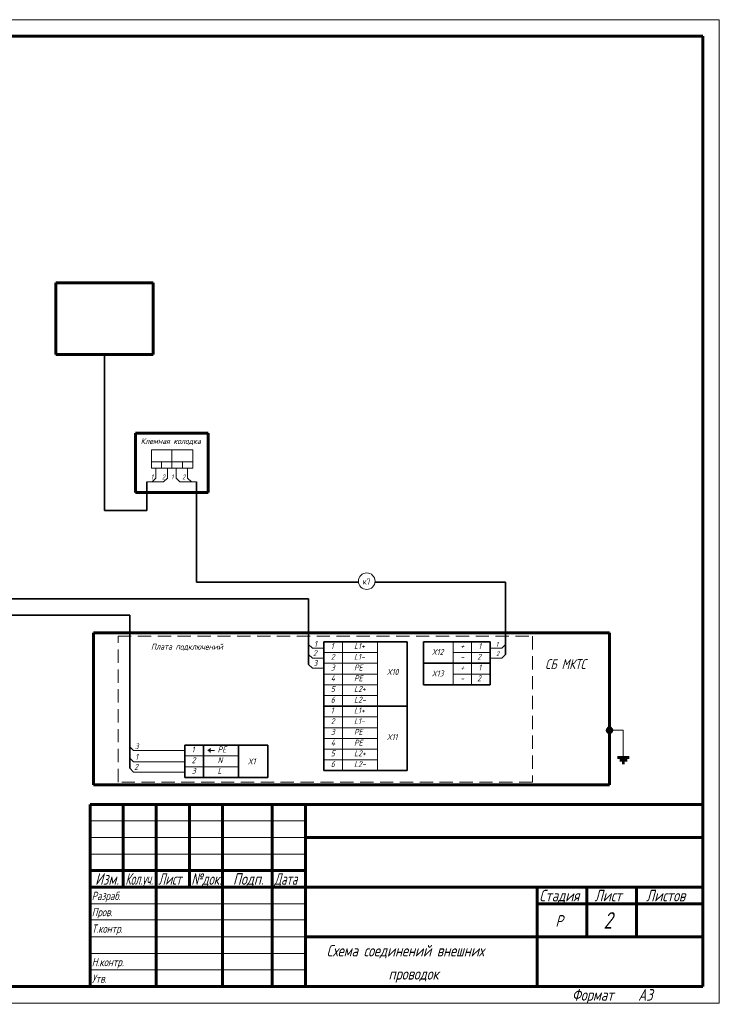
# Model space of a CAD drawing. Header units: millimetres. Extents: x 0 to 840, y 0 to 297.
# Tile 3 of 3: x 629 to 840, y 0 to 297. Entities that reach past the tile are written whole.
import ezdxf

# ---------------------------------------------------------------- set-up
doc = ezdxf.new("R2010")
doc.units = ezdxf.units.MM
for name, pattern in [('K5LT32768', [0]), ('K5LT32769', [0]), ('K5LT32770', [6, 4, -2]), ('K5LT_BASIC', [0]), ('K5LT_THIN', [0])]:
    doc.linetypes.add(name, pattern=pattern)
doc.layers.add('Системный слой', color=7, linetype='Continuous')
doc.styles.add('KTEXTSTYLE', font='GOST_AU.SHX', dxfattribs={"width": 0.96, "height": 5})

# ---------------------------------------------------------------- blocks, each defined once
blk = doc.blocks.new('U10')
at = {"layer": 'Системный слой', "true_color": 0xffffff}
h = blk.add_hatch(color=7, dxfattribs=at)
h.paths.add_polyline_path([(807.34, 82.89), (806.34, 81.9), (806.84, 81.7), (807.34, 81.9), (807.54, 82.4)])
h.paths.add_polyline_path([(806.34, 81.9), (807.34, 82.89), (806.84, 83.1), (806.34, 82.89), (806.14, 82.4)])
at = {"layer": 'Системный слой', "color": 5, "linetype": 'K5LT_BASIC', "lineweight": 60, "true_color": 0x0000ff}
for p, q in [((806.14, 81.7), (807.54, 83.1)), ((809.27, 74.21), (812.78, 74.21)), ((809.92, 73.39), (812.13, 73.39)), ((810.71, 72.6), (811.34, 72.6))]:
    blk.add_line(p, q, dxfattribs=at)
at = {"layer": 'Системный слой', "color": 7, "linetype": 'K5LT_THIN', "lineweight": 18}
for p in [(807.54, 82.4), (811.02, 74.71)]:
    blk.add_line(p, (811.02, 82.4), dxfattribs=at)
at = {"layer": 'Системный слой', "color": 5, "linetype": 'K5LT_BASIC', "lineweight": 60, "true_color": 0x0000ff}
blk.add_circle((806.84, 82.4), 0.701, dxfattribs=at)

msp = doc.modelspace()

# ---------------------------------------------------------------- linework, layer by layer
at = {"color": 7, "linetype": 'K5LT_THIN', "lineweight": 18}
for p, q in [((420, 297), (840, 297)), ((840, 297), (840, 0)), ((650, 55), (715, 55)), ((650, 50), (715, 50)), ((650, 45), (715, 45)), ((650, 30), (715, 30)), ((650, 25.18), (715, 25.18)), ((650, 20), (715, 20)), ((650, 15), (715, 15)), ((650, 10), (715, 10)), ((840, 0), (420, 0))]:
    msp.add_line(p, q, dxfattribs=at)
at = {"color": 5, "linetype": 'K5LT_BASIC', "lineweight": 60, "true_color": 0x0000ff}
for p, q in [((440, 292), (835, 292)), ((835, 292), (835, 5)), ((650, 60), (835, 60)), ((650, 5), (650, 60)), ((660, 55), (660, 60)), ((670, 5), (670, 60)), ((680, 55), (680, 60)), ((690, 5), (690, 60)), ((705, 5), (705, 60)), ((715, 5), (715, 60)), ((660, 50), (660, 55)), ((680, 50), (680, 55)), ((660, 45), (660, 50)), ((680, 45), (680, 50)), ((715, 50), (785, 50)), ((785, 50), (835, 50)), ((660, 40), (660, 45)), ((680, 40), (680, 45)), ((650, 40), (670, 40)), ((660, 35), (660, 40)), ((670, 40), (690, 40)), ((680, 35), (680, 40)), ((690, 40), (705, 40)), ((705, 40), (715, 40)), ((650, 35), (670, 35)), ((670, 35), (690, 35)), ((690, 35), (705, 35)), ((705, 35), (715, 35)), ((715, 35), (785, 35)), ((785, 35), (835, 35)), ((785, 20), (785, 35)), ((800, 20), (800, 35)), ((815, 20), (815, 35)), ((785, 30), (800, 30)), ((800, 30), (815, 30)), ((815, 30), (835, 30)), ((715, 20), (785, 20)), ((785, 5), (785, 20)), ((785, 20), (835, 20)), ((835, 5), (440, 5))]:
    msp.add_line(p, q, dxfattribs=at)
at = {"layer": 'Системный слой', "color": 5, "linetype": 'K5LT_BASIC', "lineweight": 60, "true_color": 0x0000ff}
for p, q in [((639.66, 217.55), (669.06, 217.55)), ((639.66, 195.87), (639.66, 217.55)), ((669.06, 217.55), (669.06, 195.87)), ((669.06, 195.87), (639.66, 195.87)), ((663.68, 172.15), (685.68, 172.15)), ((663.68, 154.22), (663.68, 172.15)), ((685.68, 172.15), (685.68, 154.22)), ((685.68, 154.22), (663.68, 154.22)), ((651.01, 111.84), (651.01, 65.88)), ((806.84, 111.84), (651.01, 111.84)), ((806.84, 65.88), (806.84, 111.84)), ((651.01, 65.88), (806.84, 65.88))]:
    msp.add_line(p, q, dxfattribs=at)
at = {"layer": 'Системный слой', "color": 7, "linetype": 'K5LT32768', "lineweight": 35}
for p, q in [((654.36, 195.87), (654.36, 148.8)), ((667.18, 157.38), (667.18, 148.8)), ((682.14, 157.38), (682.14, 127.14)), ((667.18, 148.8), (654.36, 148.8)), ((682.14, 127.14), (731.06, 127.14)), ((736.03, 127.14), (775.45, 127.14)), ((775.45, 127.14), (775.45, 105.3)), ((537.75, 122.14), (715.98, 122.14)), ((715.98, 122.14), (715.98, 102.3)), ((545.01, 117.14), (661.98, 117.14)), ((661.98, 117.14), (661.98, 70.94)), ((745.71, 109.1), (720.6, 109.1)), ((720.6, 70.22), (720.6, 109.1)), ((745.71, 70.22), (745.71, 109.1)), ((750.71, 109.1), (770.82, 109.1)), ((750.71, 96.14), (750.71, 109.1)), ((770.82, 96.14), (770.82, 109.1)), ((750.71, 102.62), (770.82, 102.62)), ((750.71, 96.14), (770.82, 96.14)), ((720.6, 89.66), (745.71, 89.66)), ((678.6, 68.16), (678.6, 77.88)), ((678.6, 77.88), (703.71, 77.88)), ((684.27, 77.88), (684.27, 68.16)), ((694.8, 77.88), (694.8, 68.16)), ((703.71, 68.16), (703.71, 77.88)), ((745.71, 70.22), (720.6, 70.22)), ((703.71, 68.16), (678.6, 68.16))]:
    msp.add_line(p, q, dxfattribs=at)
at = {"layer": 'Системный слой', "color": 18, "linetype": 'K5LT32769', "lineweight": 15, "true_color": 0x010101}
for p, q in [((668.55, 167.13), (681.06, 167.13)), ((668.55, 161.58), (668.55, 167.13)), ((674.68, 167.13), (674.68, 161.58)), ((681.06, 167.13), (681.06, 161.58)), ((681.06, 163.45), (668.55, 163.45)), ((681.06, 161.58), (668.55, 161.58)), ((671.6, 163.45), (671.6, 161.58)), ((677.88, 163.45), (677.88, 161.57)), ((726.27, 109.1), (726.27, 70.22)), ((736.8, 109.1), (736.8, 99.38)), ((770.82, 109.1), (759.62, 109.1)), ((759.62, 109.1), (759.62, 102.62)), ((765.15, 109.1), (765.15, 96.14)), ((736.8, 105.86), (720.6, 105.86)), ((759.62, 105.86), (770.82, 105.86)), ((736.8, 102.62), (720.6, 102.62)), ((750.71, 102.62), (770.82, 102.62)), ((770.82, 102.62), (759.62, 102.62)), ((759.62, 102.62), (759.62, 96.14)), ((720.6, 99.38), (736.8, 99.38)), ((736.8, 99.38), (720.6, 99.38)), ((736.8, 99.38), (736.8, 89.66)), ((759.62, 99.38), (770.82, 99.38)), ((736.8, 96.14), (720.6, 96.14)), ((736.8, 92.9), (720.6, 92.9)), ((736.8, 89.66), (720.6, 89.66)), ((736.8, 89.66), (736.8, 79.94)), ((736.8, 86.42), (720.6, 86.42)), ((736.8, 83.18), (720.6, 83.18)), ((736.8, 79.94), (720.6, 79.94)), ((736.8, 79.94), (736.8, 70.22)), ((694.8, 74.64), (678.6, 74.64)), ((736.8, 76.7), (720.6, 76.7)), ((694.8, 71.4), (678.6, 71.4)), ((736.8, 73.46), (720.6, 73.46))]:
    msp.add_line(p, q, dxfattribs=at)
at = {"layer": 'Системный слой', "color": 7, "linetype": 'K5LT_THIN', "lineweight": 18}
for p, q in [((669.87, 161.58), (669.87, 158.52)), ((673.33, 161.58), (673.33, 158.52)), ((676, 161.58), (676, 158.52)), ((679.45, 161.58), (679.45, 158.52)), ((669.87, 158.52), (668.73, 157.38)), ((673.33, 158.52), (672.18, 157.38)), ((676, 158.52), (677.14, 157.38)), ((679.45, 158.52), (680.6, 157.38)), ((672.18, 157.38), (667.18, 157.38)), ((677.14, 157.38), (682.14, 157.38)), ((715.98, 108.3), (717.12, 107.16)), ((720.6, 107.16), (717.12, 107.16)), ((770.82, 107.16), (774.31, 107.16)), ((775.45, 108.3), (774.31, 107.16)), ((715.98, 105.3), (717.12, 104.16)), ((720.6, 104.16), (717.12, 104.16)), ((770.82, 104.16), (774.31, 104.16)), ((775.45, 105.3), (774.31, 104.16)), ((715.98, 102.3), (717.12, 101.16)), ((720.6, 101.16), (717.12, 101.16)), ((661.98, 77.4), (663.12, 76.26)), ((678.6, 76.26), (663.12, 76.26)), ((685.68, 76.33), (685.68, 76.44)), ((685.68, 76.33), (685.68, 76.21)), ((685.94, 76.33), (685.94, 76.66)), ((685.94, 76.33), (685.94, 76)), ((686.23, 76.33), (686.23, 76.99)), ((686.23, 76.33), (686.23, 75.67)), ((687.56, 76.33), (686.23, 76.33)), ((661.98, 74), (663.12, 72.86)), ((678.6, 72.86), (663.12, 72.86)), ((661.98, 70.94), (663.12, 69.79)), ((678.6, 69.79), (663.12, 69.79))]:
    msp.add_line(p, q, dxfattribs=at)
at = {"layer": 'Системный слой', "color": 5, "linetype": 'K5LT32770', "lineweight": 15, "true_color": 0x0000ff}
for p, q in [((658.44, 110.77), (783.55, 110.77)), ((658.44, 66.77), (658.44, 110.77)), ((783.55, 110.77), (783.55, 66.77)), ((783.55, 66.77), (658.44, 66.77))]:
    msp.add_line(p, q, dxfattribs=at)
at = {"layer": 'Системный слой', "color": 7, "linetype": 'K5LT_THIN', "lineweight": 18}
msp.add_arc((733.55, 127.42), 2.5, 0, 360, dxfattribs=at)

# ---------------------------------------------------------------- block references
at = {"layer": 'Системный слой'}
msp.add_blockref('U10', (0, 0), dxfattribs=at)

# ---------------------------------------------------------------- texts
at = {"color": 7, "char_height": 2.5, "attachment_point": 1, "style": 'KTEXTSTYLE'}
for s, insert in [('\\H3.5;\\W0.965;\\Q15;\\Q15;Изм.', (651.53, 39.23)), ('\\H3.5;\\W0.965;\\Q15;\\Q15;\\W0.735;Кол.уч.', (660.65, 39.23)), ('\\H3.5;\\W0.965;\\Q15;\\Q15;\\W0.816;Лист', (670.6, 39.23)), ('\\H3.5;\\W0.965;\\Q15;\\Q15;\\W0.859;№док.', (680.57, 39.23)), ('\\H3.5;\\W0.965;\\Q15;\\Q15;Подп.', (693.15, 39.23)), ('\\H3.5;\\W0.965;\\Q15;\\Q15;\\W0.816;Дата', (705.6, 39.23)), ('\\H3.5;\\W0.965;\\Q15;\\Q15;\\H2.50;Разраб.', (650.5, 33.63)), ('\\H3.5;\\W0.965;\\Q15;\\Q15;Стадия', (785.66, 34.23)), ('\\H3.5;\\W0.965;\\Q15;\\Q15;Лист', (802.33, 34.23)), ('\\H3.5;\\W0.965;\\Q15;\\Q15;Листов', (817.88, 34.23)), ('\\H3.5;\\W0.965;\\Q15;\\Q15;\\H2.50;Пров.', (650.5, 28.73)), ('\\H3.5;\\W0.965;\\Q15;\\Q15;\\H5.00;2', (805, 27.47)), ('\\H3.5;\\W0.965;\\Q15;\\Q15;Р', (790.52, 26.58)), ('\\H3.5;\\W0.965;\\Q15;\\Q15;\\H2.50;Т.контр.', (650.5, 23.73)), ('\\H3.5;\\W0.965;\\Q15;\\Q15;Схема соединений внешних', (721.44, 17.58)), ('\\H3.5;\\W0.965;\\Q15;\\Q15;\\H2.50;Н.контр.', (650.5, 13.63)), ('\\H3.5;\\W0.965;\\Q15;\\Q15;проводок', (740.1, 10.58)), ('\\H3.5;\\W0.965;\\Q15;\\Q15;\\H2.50;Утв.', (650.5, 8.63)), ('\\H3.5;\\W0.965;\\Q15;\\Q15;Формат', (795.5, 4.23)), ('\\H3.5;\\W0.965;\\Q15;\\Q15;A3', (815.5, 4.23))]:
    msp.add_mtext(s, dxfattribs=dict(at, insert=insert))
at = {"layer": 'Системный слой', "color": 7, "char_height": 2.5, "attachment_point": 1, "style": 'KTEXTSTYLE'}
for s, insert in [('\\H3.5;\\W0.965;\\Q15;\\Q15;\\H1.80;Клемная колодка', (665.3, 170.64)), ('\\H3.5;\\W0.965;\\Q15;\\Q15;\\H1.50;1', (668.35, 159.67)), ('\\H3.5;\\W0.965;\\Q15;\\Q15;\\H1.50;2', (671.68, 159.65)), ('\\H3.5;\\W0.965;\\Q15;\\Q15;\\H1.50;1', (674.47, 159.67)), ('\\H3.5;\\W0.965;\\Q15;\\Q15;\\H1.50;2', (677.8, 159.65)), ('\\H3.5;\\W0.965;\\Q15;\\Q0;\\H1.80;к7', (732.35, 128.21)), ('\\H3.5;\\W0.965;\\Q15;\\Q15;\\H1.80;Плата подключений', (668.4, 108.54)), ('\\H3.5;\\W0.965;\\Q15;\\Q15;\\H1.80;1', (717.64, 109.39)), ('\\H3.5;\\W0.965;\\Q15;\\Q15;\\H1.80;1', (722.69, 108.72)), ('\\H3.5;\\W0.965;\\Q15;\\Q15;\\H1.80;L1+', (729.71, 108.72)), ('\\H3.5;\\W0.965;\\Q15;\\Q15;\\H1.80;+', (761.82, 108.72)), ('\\H3.5;\\W0.965;\\Q15;\\Q15;\\H1.80;1', (767.23, 108.72)), ('\\H3.5;\\W0.965;\\Q15;\\Q15;\\H1.50;1', (772.53, 109.09)), ('\\H3.5;\\W0.965;\\Q15;\\Q15;\\H1.80;2', (717.3, 106.58)), ('\\H3.5;\\W0.965;\\Q15;\\Q15;\\H1.80;2', (722.69, 105.48)), ('\\H3.5;\\W0.965;\\Q15;\\Q15;\\H1.80;L1-', (729.71, 105.48)), ('\\H3.5;\\W0.965;\\Q15;\\Q15;\\H1.80;X12', (753.17, 106.93)), ('\\H3.5;\\W0.965;\\Q15;\\Q15;\\H1.80;-', (761.82, 105.48)), ('\\H3.5;\\W0.965;\\Q15;\\Q15;\\H1.80;2', (766.89, 105.48)), ('\\H3.5;\\W0.965;\\Q15;\\Q15;\\H1.50;2', (772.59, 106.28)), ('\\H3.5;\\W0.965;\\Q15;\\Q15;\\H1.80;3', (717.42, 103.58)), ('\\H3.5;\\W0.965;\\Q15;\\Q15;\\H1.80;3', (722.69, 102.24)), ('\\H3.5;\\W0.965;\\Q15;\\Q15;\\H1.80;PE', (729.71, 102.24)), ('\\H3.5;\\W0.965;\\Q15;\\Q15;\\H1.80;+', (761.82, 102.24)), ('\\H3.5;\\W0.965;\\Q15;\\Q15;\\H1.80;1', (767.23, 102.24)), ('\\H3.5;\\W0.965;\\Q15;\\Q15;\\H3.00;СБ МКТС', (787.43, 103.87)), ('\\H3.5;\\W0.965;\\Q15;\\Q15;\\H1.80;4', (722.69, 99)), ('\\H3.5;\\W0.965;\\Q15;\\Q15;\\H1.80;PE', (729.71, 99)), ('\\H3.5;\\W0.965;\\Q15;\\Q15;\\H1.80;X10', (739.59, 100.89)), ('\\H3.5;\\W0.965;\\Q15;\\Q15;\\H1.80;X13', (753.17, 100.45)), ('\\H3.5;\\W0.965;\\Q15;\\Q15;\\H1.80;2', (766.89, 99)), ('\\H3.5;\\W0.965;\\Q15;\\Q15;\\H1.80;5', (722.69, 95.76)), ('\\H3.5;\\W0.965;\\Q15;\\Q15;\\H1.80;L2+', (729.71, 95.76)), ('\\H3.5;\\W0.965;\\Q15;\\Q15;\\H1.80;-', (761.82, 99)), ('\\H3.5;\\W0.965;\\Q15;\\Q15;\\H1.80;6', (722.69, 92.52)), ('\\H3.5;\\W0.965;\\Q15;\\Q15;\\H1.80;L2-', (729.71, 92.52)), ('\\H3.5;\\W0.965;\\Q15;\\Q15;\\H1.80;1', (722.69, 89.28)), ('\\H3.5;\\W0.965;\\Q15;\\Q15;\\H1.80;L1+', (729.71, 89.28)), ('\\H3.5;\\W0.965;\\Q15;\\Q15;\\H1.80;2', (722.69, 86.04)), ('\\H3.5;\\W0.965;\\Q15;\\Q15;\\H1.80;L1-', (729.71, 86.04)), ('\\H3.5;\\W0.965;\\Q15;\\Q15;\\H1.80;3', (722.69, 82.8)), ('\\H3.5;\\W0.965;\\Q15;\\Q15;\\H1.80;PE', (729.71, 82.8)), ('\\H3.5;\\W0.965;\\Q15;\\Q15;\\H1.80;X11', (739.59, 81.24)), ('\\H3.5;\\W0.965;\\Q15;\\Q15;\\H1.80;3', (663.44, 78.49)), ('\\H3.5;\\W0.965;\\Q15;\\Q15;\\H1.80;1', (680.69, 77.5)), ('\\H3.5;\\W0.965;\\Q15;\\Q15;\\H1.80;PE', (688.52, 77.5)), ('\\H3.5;\\W0.965;\\Q15;\\Q15;\\H1.80;4', (722.69, 79.56)), ('\\H3.5;\\W0.965;\\Q15;\\Q15;\\H1.80;PE', (729.71, 79.56)), ('\\H3.5;\\W0.965;\\Q15;\\Q15;\\H1.80;1', (663.62, 75.28)), ('\\H3.5;\\W0.965;\\Q15;\\Q15;\\H1.80;5', (722.69, 76.32)), ('\\H3.5;\\W0.965;\\Q15;\\Q15;\\H1.80;L2+', (729.71, 76.32)), ('\\H3.5;\\W0.965;\\Q15;\\Q15;\\H1.80;2', (663.3, 72.21)), ('\\H3.5;\\W0.965;\\Q15;\\Q15;\\H1.80;2', (680.69, 74.26)), ('\\H3.5;\\W0.965;\\Q15;\\Q15;\\H1.80;N', (688.52, 74.26)), ('\\H3.5;\\W0.965;\\Q15;\\Q15;\\H1.80;X1', (697.59, 73.89)), ('\\H3.5;\\W0.965;\\Q15;\\Q15;\\H1.80;6', (722.69, 73.08)), ('\\H3.5;\\W0.965;\\Q15;\\Q15;\\H1.80;L2-', (729.71, 73.08)), ('\\H3.5;\\W0.965;\\Q15;\\Q15;\\H1.80;3', (680.69, 71.02)), ('\\H3.5;\\W0.965;\\Q15;\\Q15;\\H1.80;L', (688.52, 71.02))]:
    msp.add_mtext(s, dxfattribs=dict(at, insert=insert))

doc.saveas('drawing.dxf')
